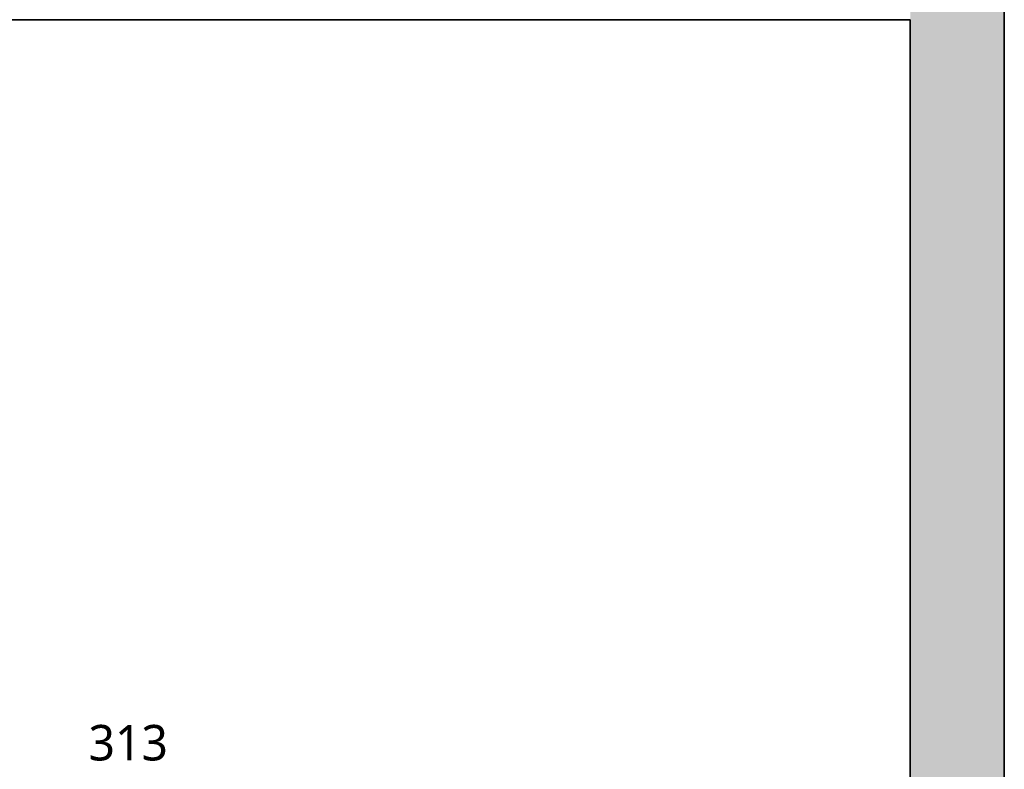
# Model space of a CAD drawing. Header units: metres. Extents: x -0.2 to 46.9, y -0.5 to 28.
# Tile 28 of 30: x 34.2 to 39.8, y 3.5 to 7.7. Entities that reach past the tile are written whole.
import ezdxf

# ---------------------------------------------------------------- set-up
doc = ezdxf.new("R2010")
doc.units = ezdxf.units.M
doc.layers.add('AV-MISTNOSTI', color=5, linetype='Continuous', lineweight=5, true_color=0x0000ff)
doc.layers.add('AV-SRAFY', color=7, linetype='Continuous', lineweight=35)
doc.layers.add('AV-STAVBA', color=7, linetype='Continuous', lineweight=18)
doc.styles.add('Trebuchet MS_B', font='trebuc.ttf', dxfattribs={"height": 0.2})

# ---------------------------------------------------------------- blocks, each defined once
blk = doc.blocks.new('D0089 - 1514 - OÚPSŘ_Benešova_rvt-1-3NP')
at = {"layer": 'AV-SRAFY', "lineweight": 18, "true_color": 0xcccccc}
blk.add_hatch(color=254, dxfattribs=at).paths.add_polyline_path([(39.2348, 0.8282), (39.7648, 0.8282), (39.7648, 14.7482), (39.2348, 14.7482), (39.2348, 1.2801)])
at = {"layer": 'AV-STAVBA', "color": 254, "lineweight": 35, "true_color": 0xcccccc}
for p, q in [((39.7648, 0.8282), (39.7648, 14.7482)), ((32.5648, 7.6982), (39.2348, 7.6982)), ((39.2348, 7.6982), (39.2348, 0.8282))]:
    blk.add_line(p, q, dxfattribs=at)

msp = doc.modelspace()

# ---------------------------------------------------------------- block references
at = {"lineweight": 5}
msp.add_blockref('D0089 - 1514 - OÚPSŘ_Benešova_rvt-1-3NP', (0, 0), dxfattribs=at)

# ---------------------------------------------------------------- texts
at = {"layer": 'AV-MISTNOSTI', "insert": (34.6063, 3.7264), "char_height": 0.2, "width": 0.601266, "attachment_point": 1, "style": 'Trebuchet MS_B'}
msp.add_mtext('313', dxfattribs=at)

doc.saveas('drawing.dxf')
